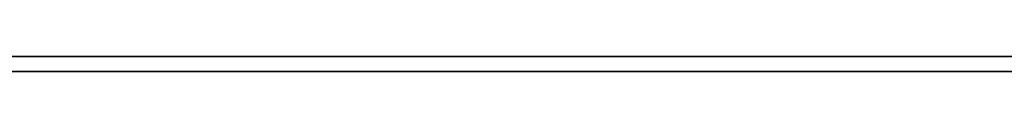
# Model space of a CAD drawing. Header units: inches. Extents: x 1.4 to 53.9, y 1.3 to 58.
# Tile 13 of 227: x 39.1029 to 41.5716, y 8.2356 to 8.2732. Entities that reach past the tile are written whole.
import ezdxf

# ---------------------------------------------------------------- set-up
doc = ezdxf.new("R2010")
doc.units = ezdxf.units.IN
doc.header["$MEASUREMENT"] = 0
doc.layers.add('Visible Narrow (ANSI)', color=7, linetype='Continuous', lineweight=35)

msp = doc.modelspace()

# ---------------------------------------------------------------- linework, layer by layer
at = {"layer": 'Visible Narrow (ANSI)'}
for p, q in [((18.71870962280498, 8.27324548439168), (50.19270962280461, 8.273245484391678)), ((18.71870962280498, 8.235635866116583), (50.19270962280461, 8.235635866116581))]:
    msp.add_line(p, q, dxfattribs=at)

doc.saveas('drawing.dxf')
